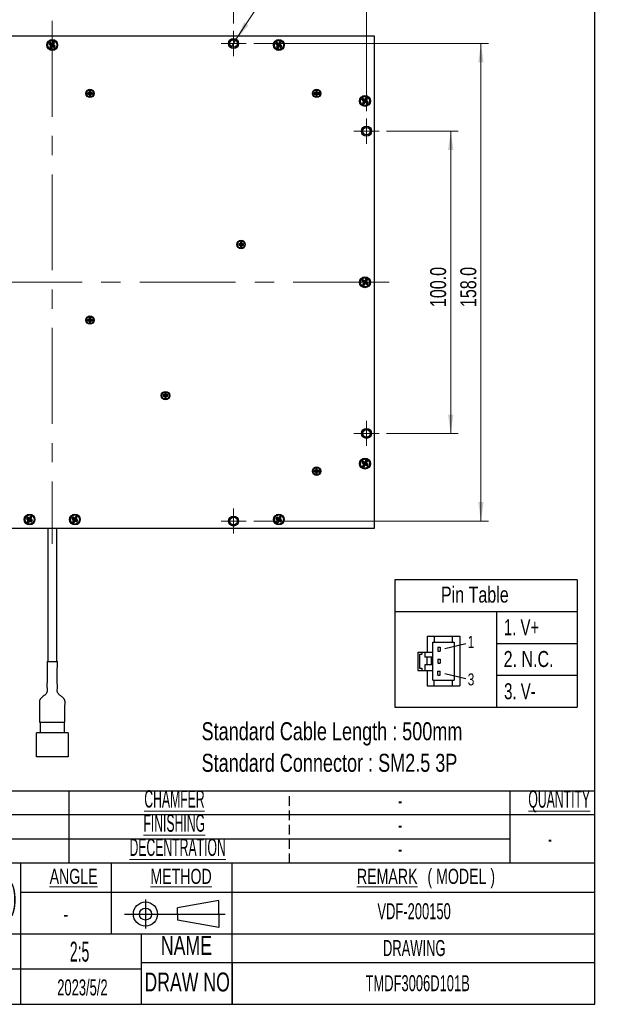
# Model space of a CAD drawing. Header units: millimetres. Extents: x 6 to 294, y 6 to 202.
# Tile 3 of 4: x 215 to 294, y 6 to 137. Entities that reach past the tile are written whole.
import ezdxf

# ---------------------------------------------------------------- set-up
doc = ezdxf.new("R2010")
doc.units = ezdxf.units.MM
doc.linetypes.add('CENTERX2', pattern=[20.32, 12.7, -2.54, 2.54, -2.54])
doc.linetypes.add('HIDDEN', pattern=[1.905, 1.27, -0.635])
doc.styles.add('SLDTEXTSTYLE0', font='TXT', dxfattribs={"width": 0.75})
doc.styles.add('SLDTEXTSTYLE1', font='TXT', dxfattribs={"width": 0.525})
doc.styles.add('SLDTEXTSTYLE2', font='TXT', dxfattribs={"width": 0.7})
doc.styles.add('SLDTEXTSTYLE5', font='TXT', dxfattribs={"width": 0.605})
doc.dimstyles.new('SLDDIMSTYLE0', dxfattribs={"dimtxt": 2.116667, "dimasz": 2.5, "dimexe": 0, "dimexo": 0.0625, "dimgap": 0.529167, "dimtad": 1, "dimdec": 1, "dimlfac": 2.5, "dimrnd": 1e-09, "dimzin": 4, "dimdsep": 46, "dimtxsty": 'SLDTEXTSTYLE0', "dimsah": 1, "dimcen": 0.09, "dimadec": 0, "dimazin": 1, "dimtfac": 1, "dimtdec": 1, "dimtofl": 0, "dimtmove": 0, "dimatfit": 3, "dimfxl": 1, "dimfrac": 2, "dimtolj": 1, "dimtzin": 12, "dimarcsym": 0})
doc.dimstyles.new('SLDDIMSTYLE3', dxfattribs={"dimtxt": 2.116667, "dimasz": 2.5, "dimexe": 0, "dimexo": 0.0625, "dimgap": 0.529167, "dimtad": 0, "dimtih": 1, "dimtoh": 1, "dimdec": 1, "dimlfac": 2.5, "dimrnd": 1e-09, "dimzin": 12, "dimdsep": 46, "dimtxsty": 'SLDTEXTSTYLE0', "dimblk1": 'NONE', "dimsah": 1, "dimcen": 0, "dimadec": 0, "dimazin": 3, "dimtfac": 1, "dimtdec": 1, "dimtmove": 0, "dimatfit": 3, "dimldrblk": 'NONE', "dimfxl": 1, "dimfrac": 2, "dimtolj": 1, "dimtzin": 12, "dimarcsym": 0})

# ---------------------------------------------------------------- blocks, each defined once
blk = doc.blocks.new('SW_NOTE_0')
at = {"color": 0, "linetype": 'Continuous', "lineweight": 0, "char_height": 2.3813, "attachment_point": 1, "style": 'SLDTEXTSTYLE0'}
for s, insert in [('Standard Cable Length : 500mm', (0, 3.07)), ('Standard Connector : SM2.5 3P', (0, -1.11))]:
    blk.add_mtext(s, dxfattribs=dict(at, insert=insert))
blk = doc.blocks.new('SW_NOTE_2')
at = {"color": 0, "linetype": 'Continuous', "lineweight": 0, "char_height": 2, "attachment_point": 2, "style": 'SLDTEXTSTYLE2'}
for s, insert in [('( MODEL )', (14.3, 2.58)), ('\\LREMARK', (4.5, 2.58))]:
    blk.add_mtext(s, dxfattribs=dict(at, insert=insert))
blk = doc.blocks.new('_D_5')
at = {"color": 7, "linetype": 'Continuous', "lineweight": 18}
for p, q in [((195.32, 136.27), (195.32, 145.61)), ((243.32, 136.27), (243.32, 145.61)), ((195.32, 144.61), (243.32, 144.61))]:
    blk.add_line(p, q, dxfattribs=at)
for points in [[(195.32, 144.61), (197.82, 144.26), (197.82, 144.96)], [(243.32, 144.61), (240.82, 144.96), (240.82, 144.26)]]:
    blk.add_solid(points, dxfattribs=at)
at = {"color": 7, "linetype": 'Continuous', "lineweight": 18, "insert": (216.22, 147.34), "char_height": 2.117, "attachment_point": 1, "style": 'SLDTEXTSTYLE0'}
blk.add_mtext('120.0', dxfattribs=at)
blk = doc.blocks.new('_D_6')
at = {"color": 7, "linetype": 'Continuous', "lineweight": 18}
for p, q in [((263.58, 122.01), (273.06, 122.01)), ((272.06, 122.01), (272.06, 82.01)), ((263.58, 82.01), (273.06, 82.01))]:
    blk.add_line(p, q, dxfattribs=at)
for points in [[(272.06, 122.01), (271.71, 119.51), (272.41, 119.51)], [(272.06, 82.01), (272.41, 84.51), (271.71, 84.51)]]:
    blk.add_solid(points, dxfattribs=at)
at = {"color": 7, "linetype": 'Continuous', "lineweight": 18, "insert": (269.33, 98.73), "char_height": 2.117, "attachment_point": 1, "rotation": 90, "style": 'SLDTEXTSTYLE0'}
blk.add_mtext('100.0', dxfattribs=at)
blk = doc.blocks.new('SW_SYMBOL_HOLE_DEPTH')
at = {"color": 0, "linetype": 'Continuous', "lineweight": 18}
for p, q in [((0, 875), (800, 875)), ((100, 555), (400, 75)), ((400, 875), (400, 75)), ((700, 555), (400, 75))]:
    blk.add_line(p, q, dxfattribs=at)
blk = doc.blocks.new('_D_7')
at = {"color": 7, "linetype": 'Continuous', "lineweight": 18}
for p, q in [((243.64, 134.12), (257.58, 155.57)), ((257.58, 155.57), (279.66, 155.57)), ((242.99, 133.11), (243.64, 134.12))]:
    blk.add_line(p, q, dxfattribs=at)
blk.add_solid([(243.64, 134.12), (245.3, 136.02), (244.71, 136.4)], dxfattribs=at)
at = {"color": 7, "linetype": 'Continuous', "lineweight": 18, "xscale": 0.0027037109, "yscale": 0.0027037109, "zscale": 0.0027037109}
blk.add_blockref('SW_SYMBOL_HOLE_DEPTH', (272.73, 155.86), dxfattribs=at)
at = {"color": 7, "linetype": 'Continuous', "lineweight": 18, "char_height": 2.117, "attachment_point": 1, "style": 'SLDTEXTSTYLE0'}
for s, insert in [('8x', (258.83, 158.3)), ('M3x0.5', (262.53, 158.3)), ('4.0', (275.76, 158.3))]:
    blk.add_mtext(s, dxfattribs=dict(at, insert=insert))
blk = doc.blocks.new('_NONE')
blk = doc.blocks.new('_D_8')
at = {"color": 7, "linetype": 'Continuous', "lineweight": 18}
for p, q in [((177.72, 124.67), (177.72, 149.92)), ((260.92, 124.67), (260.92, 149.92)), ((177.72, 148.92), (260.92, 148.92))]:
    blk.add_line(p, q, dxfattribs=at)
for points in [[(177.72, 148.92), (180.22, 148.57), (180.22, 149.27)], [(260.92, 148.92), (258.42, 149.27), (258.42, 148.57)]]:
    blk.add_solid(points, dxfattribs=at)
at = {"color": 7, "linetype": 'Continuous', "lineweight": 18, "insert": (216.22, 151.65), "char_height": 2.117, "attachment_point": 1, "style": 'SLDTEXTSTYLE0'}
blk.add_mtext('208.0', dxfattribs=at)
blk = doc.blocks.new('_D_9')
at = {"color": 7, "linetype": 'Continuous', "lineweight": 18}
for p, q in [((245.98, 133.61), (277.06, 133.61)), ((276.06, 133.61), (276.06, 70.41)), ((245.98, 70.41), (277.06, 70.41))]:
    blk.add_line(p, q, dxfattribs=at)
for points in [[(276.06, 133.61), (275.71, 131.11), (276.41, 131.11)], [(276.06, 70.41), (276.41, 72.91), (275.71, 72.91)]]:
    blk.add_solid(points, dxfattribs=at)
at = {"color": 7, "linetype": 'Continuous', "lineweight": 18, "insert": (273.33, 98.73), "char_height": 2.117, "attachment_point": 1, "rotation": 90, "style": 'SLDTEXTSTYLE0'}
blk.add_mtext('158.0', dxfattribs=at)
blk = doc.blocks.new('SW_CENTERMARKSYMBOL_1')
at = {"color": 0, "linetype": 'Continuous', "lineweight": 18}
for p, q in [((0, 1), (0, 1.66)), ((-1, 0), (-1.66, 0)), ((0, 0), (-1, 0)), ((0, 0), (0, 1)), ((0, 0), (0, -1)), ((0, 0), (1, 0)), ((1, 0), (1.66, 0)), ((0, -1), (0, -1.66))]:
    blk.add_line(p, q, dxfattribs=at)
blk = doc.blocks.new('SW_CENTERMARKSYMBOL_2')
at = {"color": 0, "linetype": 'Continuous', "lineweight": 18}
for p, q in [((0, 1), (0, 1.66)), ((-1, 0), (-1.66, 0)), ((0, 0), (-1, 0)), ((0, 0), (0, 1)), ((0, 0), (0, -1)), ((0, 0), (1, 0)), ((1, 0), (1.66, 0)), ((0, -1), (0, -1.66))]:
    blk.add_line(p, q, dxfattribs=at)
blk = doc.blocks.new('SW_CENTERMARKSYMBOL_3')
at = {"color": 0, "linetype": 'Continuous', "lineweight": 18}
for p, q in [((0, 1), (0, 1.66)), ((-1, 0), (-1.66, 0)), ((0, 0), (-1, 0)), ((0, 0), (0, 1)), ((0, 0), (0, -1)), ((0, 0), (1, 0)), ((1, 0), (1.66, 0)), ((0, -1), (0, -1.66))]:
    blk.add_line(p, q, dxfattribs=at)
blk = doc.blocks.new('SW_CENTERMARKSYMBOL_4')
at = {"color": 0, "linetype": 'Continuous', "lineweight": 18}
for p, q in [((0, 1), (0, 1.66)), ((-1, 0), (-1.66, 0)), ((0, 0), (-1, 0)), ((0, 0), (0, 1)), ((0, 0), (0, -1)), ((0, 0), (1, 0)), ((1, 0), (1.66, 0)), ((0, -1), (0, -1.66))]:
    blk.add_line(p, q, dxfattribs=at)

msp = doc.modelspace()

# ---------------------------------------------------------------- linework, layer by layer
at = {"color": 7, "linetype": 'Continuous', "lineweight": 25}
for p, q in [((291.144, 6.453), (291.144, 199.039)), ((176.716, 134.612), (261.916, 134.612)), ((261.916, 134.612), (261.916, 69.412)), ((219.042, 133.728), (218.914, 133.525)), ((219.037, 133.552), (218.914, 133.525)), ((218.914, 133.525), (219.151, 133.375)), ((219.151, 133.375), (219.001, 133.138)), ((219.124, 133.166), (219.001, 133.138)), ((219.001, 133.138), (219.204, 133.01)), ((219.07, 133.605), (219.037, 133.552)), ((219.037, 133.552), (219.273, 133.403)), ((219.279, 133.578), (219.042, 133.728)), ((219.07, 133.605), (219.042, 133.728)), ((219.307, 133.455), (219.07, 133.605)), ((219.273, 133.403), (219.124, 133.166)), ((219.124, 133.166), (219.176, 133.133)), ((219.273, 133.403), (219.151, 133.375)), ((219.176, 133.133), (219.326, 133.37)), ((219.176, 133.133), (219.204, 133.01)), ((219.204, 133.01), (219.353, 133.247)), ((219.428, 133.815), (219.279, 133.578)), ((219.307, 133.455), (219.279, 133.578)), ((219.456, 133.692), (219.307, 133.455)), ((219.326, 133.37), (219.353, 133.247)), ((219.326, 133.37), (219.562, 133.22)), ((219.353, 133.247), (219.59, 133.097)), ((219.359, 133.422), (219.508, 133.659)), ((219.359, 133.422), (219.482, 133.45)), ((219.595, 133.272), (219.359, 133.422)), ((219.631, 133.686), (219.428, 133.815)), ((219.456, 133.692), (219.428, 133.815)), ((219.508, 133.659), (219.456, 133.692)), ((219.482, 133.45), (219.631, 133.686)), ((219.718, 133.3), (219.482, 133.45)), ((219.508, 133.659), (219.631, 133.686)), ((219.562, 133.22), (219.595, 133.272)), ((219.562, 133.22), (219.59, 133.097)), ((219.59, 133.097), (219.718, 133.3)), ((219.595, 133.272), (219.718, 133.3)), ((249.042, 133.728), (248.914, 133.525)), ((249.037, 133.552), (248.914, 133.525)), ((248.914, 133.525), (249.151, 133.375)), ((249.151, 133.375), (249.001, 133.138)), ((249.124, 133.166), (249.001, 133.138)), ((249.001, 133.138), (249.204, 133.01)), ((249.07, 133.605), (249.037, 133.552)), ((249.037, 133.552), (249.273, 133.403)), ((249.279, 133.578), (249.042, 133.728)), ((249.07, 133.605), (249.042, 133.728)), ((249.307, 133.455), (249.07, 133.605)), ((249.273, 133.403), (249.124, 133.166)), ((249.124, 133.166), (249.176, 133.133)), ((249.273, 133.403), (249.151, 133.375)), ((249.176, 133.133), (249.326, 133.37)), ((249.176, 133.133), (249.204, 133.01)), ((249.204, 133.01), (249.353, 133.247)), ((249.428, 133.815), (249.279, 133.578)), ((249.307, 133.455), (249.279, 133.578)), ((249.456, 133.692), (249.307, 133.455)), ((249.326, 133.37), (249.353, 133.247)), ((249.326, 133.37), (249.562, 133.22)), ((249.353, 133.247), (249.59, 133.097)), ((249.359, 133.422), (249.508, 133.659)), ((249.359, 133.422), (249.482, 133.45)), ((249.595, 133.272), (249.359, 133.422)), ((249.631, 133.686), (249.428, 133.815)), ((249.456, 133.692), (249.428, 133.815)), ((249.508, 133.659), (249.456, 133.692)), ((249.482, 133.45), (249.631, 133.686)), ((249.718, 133.3), (249.482, 133.45)), ((249.508, 133.659), (249.631, 133.686)), ((249.562, 133.22), (249.595, 133.272)), ((249.562, 133.22), (249.59, 133.097)), ((249.59, 133.097), (249.718, 133.3)), ((249.595, 133.272), (249.718, 133.3)), ((224.226, 127.102), (223.996, 127.102)), ((223.996, 127.102), (223.996, 126.922)), ((224.085, 127.013), (223.996, 127.102)), ((224.085, 127.011), (223.996, 126.922)), ((223.996, 126.922), (224.226, 126.922)), ((224.315, 127.013), (224.085, 127.013)), ((224.085, 127.013), (224.085, 127.011)), ((224.085, 127.011), (224.315, 127.011)), ((224.406, 127.332), (224.226, 127.332)), ((224.226, 127.332), (224.226, 127.102)), ((224.315, 127.243), (224.226, 127.332)), ((224.315, 127.013), (224.226, 127.102)), ((224.315, 127.011), (224.226, 126.922)), ((224.226, 126.922), (224.226, 126.692)), ((224.315, 126.781), (224.226, 126.692)), ((224.226, 126.692), (224.406, 126.692)), ((224.317, 127.243), (224.315, 127.243)), ((224.315, 127.243), (224.315, 127.013)), ((224.315, 127.011), (224.315, 126.781)), ((224.315, 126.781), (224.317, 126.781)), ((224.317, 127.243), (224.406, 127.332)), ((224.317, 127.013), (224.317, 127.243)), ((224.317, 127.013), (224.406, 127.102)), ((224.547, 127.013), (224.317, 127.013)), ((224.317, 127.011), (224.406, 126.922)), ((224.317, 127.011), (224.547, 127.011)), ((224.317, 126.781), (224.317, 127.011)), ((224.317, 126.781), (224.406, 126.692)), ((224.406, 127.102), (224.406, 127.332)), ((224.636, 127.102), (224.406, 127.102)), ((224.406, 126.692), (224.406, 126.922)), ((224.406, 126.922), (224.636, 126.922)), ((224.547, 127.013), (224.636, 127.102)), ((224.547, 127.011), (224.547, 127.013)), ((224.547, 127.011), (224.636, 126.922)), ((224.636, 126.922), (224.636, 127.102)), ((254.226, 127.102), (253.996, 127.102)), ((253.996, 127.102), (253.996, 126.922)), ((254.085, 127.013), (253.996, 127.102)), ((254.085, 127.011), (253.996, 126.922)), ((253.996, 126.922), (254.226, 126.922)), ((254.315, 127.013), (254.085, 127.013)), ((254.085, 127.013), (254.085, 127.011)), ((254.085, 127.011), (254.315, 127.011)), ((254.406, 127.332), (254.226, 127.332)), ((254.226, 127.332), (254.226, 127.102)), ((254.315, 127.243), (254.226, 127.332)), ((254.315, 127.013), (254.226, 127.102)), ((254.315, 127.011), (254.226, 126.922)), ((254.226, 126.922), (254.226, 126.692)), ((254.315, 126.781), (254.226, 126.692)), ((254.226, 126.692), (254.406, 126.692)), ((254.317, 127.243), (254.315, 127.243)), ((254.315, 127.243), (254.315, 127.013)), ((254.315, 127.011), (254.315, 126.781)), ((254.315, 126.781), (254.317, 126.781)), ((254.317, 127.243), (254.406, 127.332)), ((254.317, 127.013), (254.317, 127.243)), ((254.317, 127.013), (254.406, 127.102)), ((254.547, 127.013), (254.317, 127.013)), ((254.317, 127.011), (254.406, 126.922)), ((254.317, 127.011), (254.547, 127.011)), ((254.317, 126.781), (254.317, 127.011)), ((254.317, 126.781), (254.406, 126.692)), ((254.406, 127.102), (254.406, 127.332)), ((254.636, 127.102), (254.406, 127.102)), ((254.406, 126.692), (254.406, 126.922)), ((254.406, 126.922), (254.636, 126.922)), ((254.547, 127.013), (254.636, 127.102)), ((254.547, 127.011), (254.547, 127.013)), ((254.547, 127.011), (254.636, 126.922)), ((254.636, 126.922), (254.636, 127.102)), ((260.828, 126.415), (260.679, 126.178)), ((261.031, 126.286), (260.828, 126.415)), ((260.856, 126.292), (260.828, 126.415)), ((260.442, 126.328), (260.314, 126.125)), ((260.437, 126.152), (260.314, 126.125)), ((260.314, 126.125), (260.551, 125.975)), ((260.551, 125.975), (260.401, 125.738)), ((260.524, 125.766), (260.401, 125.738)), ((260.401, 125.738), (260.604, 125.61)), ((260.47, 126.205), (260.437, 126.152)), ((260.437, 126.152), (260.673, 126.003)), ((260.679, 126.178), (260.442, 126.328)), ((260.47, 126.205), (260.442, 126.328)), ((260.707, 126.055), (260.47, 126.205)), ((260.673, 126.003), (260.524, 125.766)), ((260.524, 125.766), (260.576, 125.733)), ((260.673, 126.003), (260.551, 125.975)), ((260.576, 125.733), (260.726, 125.97)), ((260.576, 125.733), (260.604, 125.61)), ((260.604, 125.61), (260.753, 125.847)), ((260.707, 126.055), (260.679, 126.178)), ((260.856, 126.292), (260.707, 126.055)), ((260.726, 125.97), (260.753, 125.847)), ((260.726, 125.97), (260.962, 125.82)), ((260.753, 125.847), (260.99, 125.697)), ((260.759, 126.022), (260.908, 126.259)), ((260.759, 126.022), (260.882, 126.05)), ((260.995, 125.872), (260.759, 126.022)), ((260.908, 126.259), (260.856, 126.292)), ((260.882, 126.05), (261.031, 126.286)), ((261.118, 125.9), (260.882, 126.05)), ((260.908, 126.259), (261.031, 126.286)), ((260.962, 125.82), (260.995, 125.872)), ((260.962, 125.82), (260.99, 125.697)), ((260.99, 125.697), (261.118, 125.9)), ((260.995, 125.872), (261.118, 125.9)), ((244.226, 107.102), (243.996, 107.102)), ((243.996, 107.102), (243.996, 106.922)), ((244.085, 107.013), (243.996, 107.102)), ((244.085, 107.011), (243.996, 106.922)), ((243.996, 106.922), (244.226, 106.922)), ((244.315, 107.013), (244.085, 107.013)), ((244.085, 107.013), (244.085, 107.011)), ((244.085, 107.011), (244.315, 107.011)), ((244.406, 107.332), (244.226, 107.332)), ((244.226, 107.332), (244.226, 107.102)), ((244.315, 107.243), (244.226, 107.332)), ((244.315, 107.013), (244.226, 107.102)), ((244.315, 107.011), (244.226, 106.922)), ((244.226, 106.922), (244.226, 106.692)), ((244.317, 107.243), (244.315, 107.243)), ((244.315, 107.243), (244.315, 107.013)), ((244.315, 107.011), (244.315, 106.781)), ((244.317, 107.243), (244.406, 107.332)), ((244.317, 107.013), (244.317, 107.243)), ((244.317, 107.013), (244.406, 107.102)), ((244.547, 107.013), (244.317, 107.013)), ((244.317, 107.011), (244.406, 106.922)), ((244.317, 107.011), (244.547, 107.011)), ((244.317, 106.781), (244.317, 107.011)), ((244.406, 107.102), (244.406, 107.332)), ((244.636, 107.102), (244.406, 107.102)), ((244.406, 106.692), (244.406, 106.922)), ((244.406, 106.922), (244.636, 106.922)), ((244.547, 107.013), (244.636, 107.102)), ((244.547, 107.011), (244.547, 107.013)), ((244.547, 107.011), (244.636, 106.922)), ((244.636, 106.922), (244.636, 107.102)), ((244.315, 106.781), (244.226, 106.692)), ((244.226, 106.692), (244.406, 106.692)), ((244.315, 106.781), (244.317, 106.781)), ((244.317, 106.781), (244.406, 106.692)), ((260.442, 102.328), (260.314, 102.125)), ((260.437, 102.152), (260.314, 102.125)), ((260.314, 102.125), (260.551, 101.975)), ((260.551, 101.975), (260.401, 101.738)), ((260.524, 101.766), (260.401, 101.738)), ((260.401, 101.738), (260.604, 101.61)), ((260.47, 102.205), (260.437, 102.152)), ((260.437, 102.152), (260.673, 102.003)), ((260.679, 102.178), (260.442, 102.328)), ((260.47, 102.205), (260.442, 102.328)), ((260.707, 102.055), (260.47, 102.205)), ((260.673, 102.003), (260.524, 101.766)), ((260.524, 101.766), (260.576, 101.733)), ((260.673, 102.003), (260.551, 101.975)), ((260.576, 101.733), (260.726, 101.97)), ((260.576, 101.733), (260.604, 101.61)), ((260.604, 101.61), (260.753, 101.847)), ((260.828, 102.415), (260.679, 102.178)), ((260.707, 102.055), (260.679, 102.178)), ((260.856, 102.292), (260.707, 102.055)), ((260.726, 101.97), (260.753, 101.847)), ((260.726, 101.97), (260.962, 101.82)), ((260.753, 101.847), (260.99, 101.697)), ((260.759, 102.022), (260.908, 102.259)), ((260.759, 102.022), (260.882, 102.05)), ((260.995, 101.872), (260.759, 102.022)), ((261.031, 102.286), (260.828, 102.415)), ((260.856, 102.292), (260.828, 102.415)), ((260.908, 102.259), (260.856, 102.292)), ((260.882, 102.05), (261.031, 102.286)), ((261.118, 101.9), (260.882, 102.05)), ((260.908, 102.259), (261.031, 102.286)), ((260.962, 101.82), (260.995, 101.872)), ((260.962, 101.82), (260.99, 101.697)), ((260.99, 101.697), (261.118, 101.9)), ((260.995, 101.872), (261.118, 101.9)), ((224.226, 97.102), (223.996, 97.102)), ((223.996, 97.102), (223.996, 96.922)), ((224.085, 97.013), (223.996, 97.102)), ((224.085, 97.011), (223.996, 96.922)), ((223.996, 96.922), (224.226, 96.922)), ((224.315, 97.013), (224.085, 97.013)), ((224.085, 97.013), (224.085, 97.011)), ((224.085, 97.011), (224.315, 97.011)), ((224.406, 97.332), (224.226, 97.332)), ((224.226, 97.332), (224.226, 97.102)), ((224.315, 97.243), (224.226, 97.332)), ((224.315, 97.013), (224.226, 97.102)), ((224.315, 97.011), (224.226, 96.922)), ((224.226, 96.922), (224.226, 96.692)), ((224.315, 96.781), (224.226, 96.692)), ((224.226, 96.692), (224.406, 96.692)), ((224.317, 97.243), (224.315, 97.243)), ((224.315, 97.243), (224.315, 97.013)), ((224.315, 97.011), (224.315, 96.781)), ((224.315, 96.781), (224.317, 96.781)), ((224.317, 97.243), (224.406, 97.332)), ((224.317, 97.013), (224.317, 97.243)), ((224.317, 97.013), (224.406, 97.102)), ((224.547, 97.013), (224.317, 97.013)), ((224.317, 97.011), (224.406, 96.922)), ((224.317, 97.011), (224.547, 97.011)), ((224.317, 96.781), (224.317, 97.011)), ((224.317, 96.781), (224.406, 96.692)), ((224.406, 97.102), (224.406, 97.332)), ((224.636, 97.102), (224.406, 97.102)), ((224.406, 96.692), (224.406, 96.922)), ((224.406, 96.922), (224.636, 96.922)), ((224.547, 97.013), (224.636, 97.102)), ((224.547, 97.011), (224.547, 97.013)), ((224.547, 97.011), (224.636, 96.922)), ((224.636, 96.922), (224.636, 97.102)), ((234.406, 87.332), (234.226, 87.332)), ((234.226, 87.332), (234.226, 87.102)), ((234.315, 87.243), (234.226, 87.332)), ((234.317, 87.243), (234.406, 87.332)), ((234.406, 87.102), (234.406, 87.332)), ((234.226, 87.102), (233.996, 87.102)), ((233.996, 87.102), (233.996, 86.922)), ((234.085, 87.013), (233.996, 87.102)), ((234.085, 87.011), (233.996, 86.922)), ((233.996, 86.922), (234.226, 86.922)), ((234.315, 87.013), (234.085, 87.013)), ((234.085, 87.013), (234.085, 87.011)), ((234.085, 87.011), (234.315, 87.011)), ((234.315, 87.013), (234.226, 87.102)), ((234.315, 87.011), (234.226, 86.922)), ((234.226, 86.922), (234.226, 86.692)), ((234.315, 86.781), (234.226, 86.692)), ((234.226, 86.692), (234.406, 86.692)), ((234.317, 87.243), (234.315, 87.243)), ((234.315, 87.243), (234.315, 87.013)), ((234.315, 87.011), (234.315, 86.781)), ((234.315, 86.781), (234.317, 86.781)), ((234.317, 87.013), (234.317, 87.243)), ((234.317, 87.013), (234.406, 87.102)), ((234.547, 87.013), (234.317, 87.013)), ((234.317, 87.011), (234.406, 86.922)), ((234.317, 87.011), (234.547, 87.011)), ((234.317, 86.781), (234.317, 87.011)), ((234.317, 86.781), (234.406, 86.692)), ((234.636, 87.102), (234.406, 87.102)), ((234.406, 86.692), (234.406, 86.922)), ((234.406, 86.922), (234.636, 86.922)), ((234.547, 87.013), (234.636, 87.102)), ((234.547, 87.011), (234.547, 87.013)), ((234.547, 87.011), (234.636, 86.922)), ((234.636, 86.922), (234.636, 87.102)), ((260.442, 78.328), (260.314, 78.125)), ((260.47, 78.205), (260.437, 78.152)), ((260.679, 78.178), (260.442, 78.328)), ((260.47, 78.205), (260.442, 78.328)), ((260.707, 78.055), (260.47, 78.205)), ((260.828, 78.415), (260.679, 78.178)), ((260.856, 78.292), (260.707, 78.055)), ((260.759, 78.022), (260.908, 78.259)), ((261.031, 78.286), (260.828, 78.415)), ((260.856, 78.292), (260.828, 78.415)), ((260.908, 78.259), (260.856, 78.292)), ((260.882, 78.05), (261.031, 78.286)), ((260.908, 78.259), (261.031, 78.286)), ((254.226, 77.102), (253.996, 77.102)), ((253.996, 77.102), (253.996, 76.922)), ((254.085, 77.013), (253.996, 77.102)), ((254.085, 77.011), (253.996, 76.922)), ((253.996, 76.922), (254.226, 76.922)), ((254.315, 77.013), (254.085, 77.013)), ((254.085, 77.013), (254.085, 77.011)), ((254.085, 77.011), (254.315, 77.011)), ((254.406, 77.332), (254.226, 77.332)), ((254.226, 77.332), (254.226, 77.102)), ((254.315, 77.243), (254.226, 77.332)), ((254.315, 77.013), (254.226, 77.102)), ((254.315, 77.011), (254.226, 76.922)), ((254.226, 76.922), (254.226, 76.692)), ((254.317, 77.243), (254.315, 77.243)), ((254.315, 77.243), (254.315, 77.013)), ((254.315, 77.011), (254.315, 76.781)), ((254.317, 77.243), (254.406, 77.332)), ((254.317, 77.013), (254.317, 77.243)), ((254.317, 77.013), (254.406, 77.102)), ((254.547, 77.013), (254.317, 77.013)), ((254.317, 77.011), (254.406, 76.922)), ((254.317, 77.011), (254.547, 77.011)), ((254.317, 76.781), (254.317, 77.011)), ((254.406, 77.102), (254.406, 77.332)), ((254.636, 77.102), (254.406, 77.102)), ((254.406, 76.692), (254.406, 76.922)), ((254.406, 76.922), (254.636, 76.922)), ((254.547, 77.013), (254.636, 77.102)), ((254.547, 77.011), (254.547, 77.013)), ((254.547, 77.011), (254.636, 76.922)), ((254.636, 76.922), (254.636, 77.102)), ((260.437, 78.152), (260.314, 78.125)), ((260.314, 78.125), (260.551, 77.975)), ((260.551, 77.975), (260.401, 77.738)), ((260.524, 77.766), (260.401, 77.738)), ((260.401, 77.738), (260.604, 77.61)), ((260.437, 78.152), (260.673, 78.003)), ((260.673, 78.003), (260.524, 77.766)), ((260.524, 77.766), (260.576, 77.733)), ((260.673, 78.003), (260.551, 77.975)), ((260.576, 77.733), (260.726, 77.97)), ((260.576, 77.733), (260.604, 77.61)), ((260.604, 77.61), (260.753, 77.847)), ((260.707, 78.055), (260.679, 78.178)), ((260.726, 77.97), (260.753, 77.847)), ((260.726, 77.97), (260.962, 77.82)), ((260.753, 77.847), (260.99, 77.697)), ((260.759, 78.022), (260.882, 78.05)), ((260.995, 77.872), (260.759, 78.022)), ((261.118, 77.9), (260.882, 78.05)), ((260.962, 77.82), (260.995, 77.872)), ((260.962, 77.82), (260.99, 77.697)), ((260.99, 77.697), (261.118, 77.9)), ((260.995, 77.872), (261.118, 77.9)), ((254.315, 76.781), (254.226, 76.692)), ((254.226, 76.692), (254.406, 76.692)), ((254.315, 76.781), (254.317, 76.781)), ((254.317, 76.781), (254.406, 76.692)), ((216.042, 70.928), (215.914, 70.725)), ((216.037, 70.752), (215.914, 70.725)), ((215.914, 70.725), (216.151, 70.575)), ((216.151, 70.575), (216.001, 70.338)), ((216.07, 70.805), (216.037, 70.752)), ((216.037, 70.752), (216.273, 70.603)), ((216.279, 70.778), (216.042, 70.928)), ((216.07, 70.805), (216.042, 70.928)), ((216.307, 70.655), (216.07, 70.805)), ((216.273, 70.603), (216.124, 70.366)), ((216.273, 70.603), (216.151, 70.575)), ((216.176, 70.333), (216.326, 70.57)), ((216.204, 70.21), (216.353, 70.447)), ((216.428, 71.015), (216.279, 70.778)), ((216.307, 70.655), (216.279, 70.778)), ((216.456, 70.892), (216.307, 70.655)), ((216.326, 70.57), (216.353, 70.447)), ((216.326, 70.57), (216.562, 70.42)), ((216.353, 70.447), (216.59, 70.297)), ((216.359, 70.622), (216.508, 70.859)), ((216.359, 70.622), (216.482, 70.65)), ((216.595, 70.472), (216.359, 70.622)), ((216.631, 70.886), (216.428, 71.015)), ((216.456, 70.892), (216.428, 71.015)), ((216.508, 70.859), (216.456, 70.892)), ((216.482, 70.65), (216.631, 70.886)), ((216.718, 70.5), (216.482, 70.65)), ((216.508, 70.859), (216.631, 70.886)), ((216.562, 70.42), (216.595, 70.472)), ((216.562, 70.42), (216.59, 70.297)), ((216.59, 70.297), (216.718, 70.5)), ((216.595, 70.472), (216.718, 70.5)), ((222.042, 70.928), (221.914, 70.725)), ((222.037, 70.752), (221.914, 70.725)), ((221.914, 70.725), (222.151, 70.575)), ((222.151, 70.575), (222.001, 70.338)), ((222.07, 70.805), (222.037, 70.752)), ((222.037, 70.752), (222.273, 70.603)), ((222.279, 70.778), (222.042, 70.928)), ((222.07, 70.805), (222.042, 70.928)), ((222.307, 70.655), (222.07, 70.805)), ((222.273, 70.603), (222.124, 70.366)), ((222.273, 70.603), (222.151, 70.575)), ((222.176, 70.333), (222.326, 70.57)), ((222.204, 70.21), (222.353, 70.447)), ((222.428, 71.015), (222.279, 70.778)), ((222.307, 70.655), (222.279, 70.778)), ((222.456, 70.892), (222.307, 70.655)), ((222.326, 70.57), (222.353, 70.447)), ((222.326, 70.57), (222.562, 70.42)), ((222.353, 70.447), (222.59, 70.297)), ((222.359, 70.622), (222.508, 70.859)), ((222.359, 70.622), (222.482, 70.65)), ((222.595, 70.472), (222.359, 70.622)), ((222.631, 70.886), (222.428, 71.015)), ((222.456, 70.892), (222.428, 71.015)), ((222.508, 70.859), (222.456, 70.892)), ((222.482, 70.65), (222.631, 70.886)), ((222.718, 70.5), (222.482, 70.65)), ((222.508, 70.859), (222.631, 70.886)), ((222.562, 70.42), (222.595, 70.472)), ((222.562, 70.42), (222.59, 70.297)), ((222.59, 70.297), (222.718, 70.5)), ((222.595, 70.472), (222.718, 70.5)), ((249.042, 70.928), (248.914, 70.725)), ((249.037, 70.752), (248.914, 70.725)), ((248.914, 70.725), (249.151, 70.575)), ((249.151, 70.575), (249.001, 70.338)), ((249.07, 70.805), (249.037, 70.752)), ((249.037, 70.752), (249.273, 70.603)), ((249.279, 70.778), (249.042, 70.928)), ((249.07, 70.805), (249.042, 70.928)), ((249.307, 70.655), (249.07, 70.805)), ((249.273, 70.603), (249.124, 70.366)), ((249.273, 70.603), (249.151, 70.575)), ((249.176, 70.333), (249.326, 70.57)), ((249.204, 70.21), (249.353, 70.447)), ((249.428, 71.015), (249.279, 70.778)), ((249.307, 70.655), (249.279, 70.778)), ((249.456, 70.892), (249.307, 70.655)), ((249.326, 70.57), (249.353, 70.447)), ((249.326, 70.57), (249.562, 70.42)), ((249.353, 70.447), (249.59, 70.297)), ((249.359, 70.622), (249.508, 70.859)), ((249.359, 70.622), (249.482, 70.65)), ((249.595, 70.472), (249.359, 70.622)), ((249.631, 70.886), (249.428, 71.015)), ((249.456, 70.892), (249.428, 71.015)), ((249.508, 70.859), (249.456, 70.892)), ((249.482, 70.65), (249.631, 70.886)), ((249.718, 70.5), (249.482, 70.65)), ((249.508, 70.859), (249.631, 70.886)), ((249.562, 70.42), (249.595, 70.472)), ((249.562, 70.42), (249.59, 70.297)), ((249.59, 70.297), (249.718, 70.5)), ((249.595, 70.472), (249.718, 70.5)), ((261.916, 69.412), (176.716, 69.412)), ((216.124, 70.366), (216.001, 70.338)), ((216.001, 70.338), (216.204, 70.21)), ((216.124, 70.366), (216.176, 70.333)), ((216.176, 70.333), (216.204, 70.21)), ((218.716, 69.412), (218.716, 51.813)), ((219.916, 51.813), (219.916, 69.412)), ((222.124, 70.366), (222.001, 70.338)), ((222.001, 70.338), (222.204, 70.21)), ((222.124, 70.366), (222.176, 70.333)), ((222.176, 70.333), (222.204, 70.21)), ((249.124, 70.366), (249.001, 70.338)), ((249.001, 70.338), (249.204, 70.21)), ((249.124, 70.366), (249.176, 70.333)), ((249.176, 70.333), (249.204, 70.21)), ((288.789, 62.64), (264.677, 62.64)), ((264.677, 62.64), (264.677, 45.795)), ((288.789, 62.64), (288.789, 45.795)), ((264.677, 58.429), (288.789, 58.429)), ((278.136, 58.429), (278.136, 45.795)), ((268.947, 55.181), (273.277, 55.181)), ((268.947, 55.181), (268.947, 53.079)), ((269.865, 55.181), (269.865, 54.366)), ((272.318, 54.366), (272.318, 55.181)), ((273.277, 55.181), (273.277, 48.598)), ((269.677, 54.366), (272.53, 54.366)), ((269.677, 49.334), (269.677, 54.366)), ((270.345, 53.707), (270.345, 53.188)), ((270.345, 53.707), (270.653, 53.707)), ((270.653, 53.707), (270.653, 53.188)), ((271.279, 53.522), (274.067, 54.215)), ((272.53, 54.366), (272.53, 49.334)), ((278.136, 54.218), (288.789, 54.218)), ((267.701, 53.079), (269.677, 53.079)), ((267.701, 53.079), (267.701, 50.612)), ((267.923, 52.776), (267.923, 50.922)), ((267.923, 52.776), (268.221, 52.776)), ((268.221, 53.079), (268.221, 52.776)), ((268.657, 53.079), (268.657, 52.395)), ((269.677, 52.395), (268.657, 52.395)), ((268.894, 52.395), (268.894, 51.381)), ((269.469, 52.395), (269.469, 51.381)), ((270.345, 53.188), (270.653, 53.188)), ((270.345, 52.14), (270.345, 51.62)), ((270.345, 52.14), (270.653, 52.14)), ((270.653, 52.14), (270.653, 51.62)), ((218.636, 51.813), (219.996, 51.813)), ((267.923, 50.922), (268.221, 50.922)), ((268.221, 50.922), (268.221, 50.612)), ((269.677, 51.381), (268.657, 51.381)), ((268.657, 51.381), (268.657, 50.612)), ((270.345, 51.62), (270.653, 51.62)), ((267.701, 50.612), (269.677, 50.612)), ((268.944, 50.612), (268.944, 48.598)), ((270.345, 50.54), (270.653, 50.54)), ((270.345, 50.012), (270.345, 50.54)), ((270.345, 50.012), (270.653, 50.012)), ((270.653, 50.012), (270.653, 50.54)), ((271.279, 50.25), (274.059, 49.555)), ((278.136, 50.006), (288.789, 50.006)), ((268.944, 48.598), (273.277, 48.598)), ((269.677, 49.334), (272.53, 49.334)), ((269.865, 48.598), (269.865, 49.334)), ((272.318, 48.598), (272.318, 49.334)), ((264.677, 45.795), (288.789, 45.795)), ((217.636, 43.813), (217.836, 43.813)), ((217.716, 43.813), (217.716, 42.393)), ((217.836, 43.813), (220.796, 43.813)), ((220.796, 43.813), (220.996, 43.813)), ((220.916, 43.813), (220.916, 42.393)), ((217.216, 39.193), (217.216, 42.393)), ((221.416, 42.393), (217.216, 42.393)), ((221.416, 42.393), (221.416, 39.193)), ((221.416, 39.193), (217.216, 39.193)), ((139.144, 34.72), (291.144, 34.72)), ((221.544, 25.12), (221.544, 34.72)), ((279.944, 25.12), (279.944, 34.72)), ((291.144, 31.52), (139.144, 31.52)), ((279.944, 28.32), (163.144, 28.32)), ((291.144, 25.12), (163.144, 25.12)), ((215.144, 15.786), (215.144, 25.12)), ((227.144, 15.786), (227.144, 25.12)), ((243.144, 6.453), (243.144, 25.12)), ((291.144, 21.253), (215.144, 21.253)), ((231.658, 20.314), (231.658, 16.474)), ((241.354, 20.174), (235.917, 19.205)), ((241.354, 18.394), (241.354, 20.174)), ((228.88, 18.394), (242.206, 18.394)), ((235.917, 18.394), (235.917, 19.205)), ((235.917, 18.394), (235.917, 17.583)), ((241.354, 18.394), (241.354, 16.614)), ((241.354, 16.614), (235.917, 17.583)), ((203.144, 15.786), (291.144, 15.786)), ((215.144, 6.453), (215.144, 15.786)), ((231.144, 6.453), (231.144, 15.786)), ((291.144, 11.92), (231.144, 11.92)), ((243.144, 11.92), (243.144, 6.453)), ((231.144, 11.12), (203.144, 11.12)), ((5.901, 6.453), (291.144, 6.453))]:
    msp.add_line(p, q, dxfattribs=at)
at = {"color": 7, "linetype": 'CENTERX2', "lineweight": 18}
for p, q in [((219.316, 136.612), (219.316, 67.412)), ((263.916, 102.012), (174.716, 102.012))]:
    msp.add_line(p, q, dxfattribs=at)
at = {"color": 7, "linetype": 'HIDDEN', "lineweight": 25}
msp.add_line((250.744, 25.12), (250.744, 34.72), dxfattribs=at)
at = {"color": 7, "linetype": 'Continuous', "lineweight": 25}
for centre, radius in [((243.316, 133.612), 0.66), ((219.316, 133.412), 0.72), ((219.316, 133.412), 0.6), ((243.316, 133.612), 0.5), ((249.316, 133.412), 0.72), ((249.316, 133.412), 0.6), ((224.316, 127.012), 0.56), ((224.316, 127.012), 0.48), ((254.316, 127.012), 0.56), ((254.316, 127.012), 0.48), ((260.716, 126.012), 0.72), ((260.716, 126.012), 0.6), ((260.916, 122.012), 0.66), ((260.916, 122.012), 0.5), ((244.316, 107.012), 0.56), ((244.316, 107.012), 0.48), ((260.716, 102.012), 0.72), ((260.716, 102.012), 0.6), ((224.316, 97.012), 0.56), ((224.316, 97.012), 0.48), ((234.316, 87.012), 0.56), ((234.316, 87.012), 0.48), ((260.916, 82.012), 0.66), ((260.916, 82.012), 0.5), ((260.716, 78.012), 0.72), ((260.716, 78.012), 0.6), ((254.316, 77.012), 0.56), ((254.316, 77.012), 0.48), ((216.316, 70.612), 0.72), ((216.316, 70.612), 0.6), ((222.316, 70.612), 0.72), ((222.316, 70.612), 0.6), ((243.316, 70.412), 0.66), ((243.316, 70.412), 0.5), ((249.316, 70.612), 0.72), ((249.316, 70.612), 0.6), ((231.658, 18.394), 1.6), ((231.658, 18.394), 0.8)]:
    msp.add_circle(centre, radius, dxfattribs=at)
at = {"color": 7, "linetype": 'Continuous', "lineweight": 0}
for centre in [(243.316, 133.612), (260.916, 122.012), (260.916, 82.012), (243.316, 70.412)]:
    msp.add_arc(centre, 0.6, 255, 195, dxfattribs=at)
at = {"color": 7, "linetype": 'Continuous', "lineweight": 25}
for points, knots in [([(218.636, 51.813), (218.654, 51.025), (218.682, 49.818), (218.596, 48.482), (218.676, 47.816), (218.517, 47.542), (218.276, 47.319), (217.991, 47.133), (217.787, 46.924), (217.71, 46.806), (217.657, 46.699), (217.629, 46.588), (217.625, 46.551), (217.617, 46.503), (217.613, 46.424), (217.612, 46.373), (217.613, 46.332), (217.614, 46.289), (217.617, 46.246), (217.619, 46.207), (217.623, 46.158), (217.628, 46.104), (217.642, 45.963), (217.639, 45.936), (217.636, 45.837), (217.636, 45.729), (217.636, 45.599), (217.636, 45.489), (217.636, 45.43), (217.636, 45.389), (217.636, 45.362), (217.636, 45.337), (217.636, 45.283), (217.636, 45.156), (217.636, 44.637), (217.636, 44.173), (217.636, 43.813)], [0, 0, 0, 0, 0.23278, 0.3564745, 0.401742, 0.4235881, 0.4473822, 0.4987313, 0.5248306, 0.5372496, 0.5496488, 0.5757274, 0.6045674, 0.6298182, 0.6400626, 0.6447343, 0.6492056, 0.6536133, 0.6577823, 0.6617054, 0.6655356, 0.6734298, 0.6822355, 0.7458935, 0.7641287, 0.7801771, 0.8053333, 0.8142216, 0.8209024, 0.8237087, 0.8263975, 0.8291868, 0.8322726, 0.8508484, 0.8841246, 1, 1, 1, 1]), ([(220.996, 45.836), (220.995, 45.873), (220.993, 45.943), (220.996, 46.032), (221.007, 46.137), (221.015, 46.233), (221.018, 46.284), (221.019, 46.331), (221.02, 46.387), (221.018, 46.47), (221.008, 46.56), (220.991, 46.636), (220.977, 46.68), (220.968, 46.709), (220.946, 46.759), (220.924, 46.801), (220.894, 46.85), (220.84, 46.925), (220.695, 47.081), (220.467, 47.247), (220.225, 47.43), (220.086, 47.591), (220.017, 47.715), (219.966, 47.939), (220.013, 48.285), (219.986, 48.835), (219.986, 49.595), (219.99, 50.618), (219.994, 51.386), (219.996, 51.813)], [0, 0, 0, 0, 0.043689, 0.0837783, 0.1161963, 0.1277655, 0.1326713, 0.1372999, 0.1467211, 0.1562934, 0.1761935, 0.1985364, 0.2245297, 0.250359, 0.2608094, 0.2700377, 0.2786646, 0.2874486, 0.3079485, 0.3630232, 0.4108319, 0.4303783, 0.4485834, 0.4675897, 0.5216514, 0.5873565, 0.6901239, 0.8278561, 1, 1, 1, 1]), ([(220.994, 45.955), (220.994, 45.96), (220.994, 45.965), (220.994, 45.965), (220.994, 45.964)], [0, 0, 0, 0, 0.886198, 1, 1, 1, 1]), ([(220.996, 43.813), (220.997, 44.21), (220.997, 44.765), (220.995, 45.421), (220.997, 45.691), (220.996, 45.803), (220.995, 45.861), (220.995, 45.892), (220.994, 45.912)], [0, 0, 0, 0, 0.5777989, 0.8085619, 0.9150517, 0.9383795, 0.9595308, 1, 1, 1, 1])]:
    msp.add_open_spline(points, degree=3, knots=knots, dxfattribs=at)

# ---------------------------------------------------------------- block references
at = {"color": 7, "linetype": 'Continuous', "lineweight": 18}
for name, p in [('SW_CENTERMARKSYMBOL_1', (243.316, 133.612)), ('SW_CENTERMARKSYMBOL_2', (260.916, 122.012)), ('SW_CENTERMARKSYMBOL_3', (260.916, 82.012)), ('SW_CENTERMARKSYMBOL_4', (243.316, 70.412))]:
    msp.add_blockref(name, p, dxfattribs=at)
at = {"color": 7, "linetype": 'Continuous', "lineweight": 0}
for name, p in [('SW_NOTE_0', (239.087, 40.715)), ('SW_NOTE_2', (259.158, 21.811))]:
    msp.add_blockref(name, p, dxfattribs=at)

# ---------------------------------------------------------------- texts
for s, insert, char_height, attachment_point, style in [('Pin Table', (270.769, 61.733), 2.1167, 1, 'SLDTEXTSTYLE0'), ('1. V+', (279.094, 57.416), 2.1167, 1, 'SLDTEXTSTYLE2'), ('1', (274.307, 55.215), 1.587, 1, 'SLDTEXTSTYLE0'), ('2. N.C.', (279.07, 53.213), 2.1167, 1, 'SLDTEXTSTYLE0'), ('3', (274.307, 50.247), 1.587, 1, 'SLDTEXTSTYLE0'), ('3. V-', (279.128, 48.948), 2.1167, 1, 'SLDTEXTSTYLE2'), ('\\LCHAMFER', (235.495, 34.788), 2.3, 2, 'SLDTEXTSTYLE1'), ('\\LQUANTITY', (286.421, 34.773), 2.3, 2, 'SLDTEXTSTYLE1'), ('-', (265.353, 34.589), 2.3, 2, 'SLDTEXTSTYLE1'), ('\\LFINISHING', (235.462, 31.588), 2.3, 2, 'SLDTEXTSTYLE1'), ('-', (265.353, 31.389), 2.3, 2, 'SLDTEXTSTYLE1'), ('\\LDECENTRATION', (235.915, 28.388), 2.3, 2, 'SLDTEXTSTYLE1'), ('-', (285.202, 29.507), 2.3, 2, 'SLDTEXTSTYLE1'), ('-', (265.353, 28.189), 2.3, 2, 'SLDTEXTSTYLE1'), ('\\LANGLE', (222.15, 24.389), 2, 2, 'SLDTEXTSTYLE2'), ('\\LMETHOD', (236.373, 24.389), 2, 2, 'SLDTEXTSTYLE2'), ('UNIT(mm)', (209.373, 22.283), 3.2, 2, 'SLDTEXTSTYLE1'), ('VDF-200150', (267.217, 19.831), 2.1167, 2, 'SLDTEXTSTYLE5'), ('-', (221.124, 19.393), 2, 2, 'SLDTEXTSTYLE2'), ('2:5', (222.936, 14.746), 2.6458, 2, 'SLDTEXTSTYLE1'), ('NAME', (237.081, 15.492), 2.5, 2, 'SLDTEXTSTYLE2'), ('DRAWING', (267.236, 14.959), 2.1167, 2, 'SLDTEXTSTYLE5'), ('DRAW NO.', (237.498, 10.658), 2.5, 2, 'SLDTEXTSTYLE2'), ('2023/5/2', (223.315, 9.752), 2.1167, 2, 'SLDTEXTSTYLE5'), ('TMDF3006D101B', (267.689, 10.307), 2.11667, 2, 'SLDTEXTSTYLE5')]:
    msp.add_mtext(s, dxfattribs=dict(at, insert=insert, char_height=char_height, attachment_point=attachment_point, style=style))

# ---------------------------------------------------------------- dimensions: what is measured, and where the dimension line sits
at = {"color": 7, "linetype": 'Continuous', "lineweight": 18}
dim = msp.add_diameter_dim_2p(p1=(242.989, 133.109), p2=(243.643, 134.116), text='8x M3x0.5 {\\fGDT;x}4.0', dimstyle='SLDDIMSTYLE3', override={"dimpost": '<>'}, dxfattribs=at)
dim.commit()
dim.dimension.update_dxf_attribs({"geometry": '_D_7', "text_midpoint": (269.246, 157.292), "dimtype": 163})
for base, p1, p2, picture, middle in [((260.916, 148.924), (177.716, 123.672), (260.916, 123.672), '_D_8', (219.74, 148.924)), ((243.316, 144.612), (195.316, 135.272), (243.316, 135.272), '_D_5', (219.74, 144.612))]:
    dim = msp.add_linear_dim(base=base, p1=p1, p2=p2, dimstyle='SLDDIMSTYLE0', dxfattribs=at)
    dim.commit()
    dim.dimension.update_dxf_attribs({"geometry": picture, "text_midpoint": middle, "dimtype": 160})
for base, p1, p2, picture, middle in [((276.058, 70.412), (244.976, 133.612), (244.976, 70.412), '_D_9', (276.058, 102.251)), ((272.058, 82.012), (262.576, 122.012), (262.576, 82.012), '_D_6', (272.058, 102.251))]:
    dim = msp.add_linear_dim(base=base, p1=p1, p2=p2, angle=90, dimstyle='SLDDIMSTYLE0', dxfattribs=at)
    dim.commit()
    dim.dimension.update_dxf_attribs({"geometry": picture, "text_midpoint": middle, "dimtype": 160})

doc.saveas('drawing.dxf')
